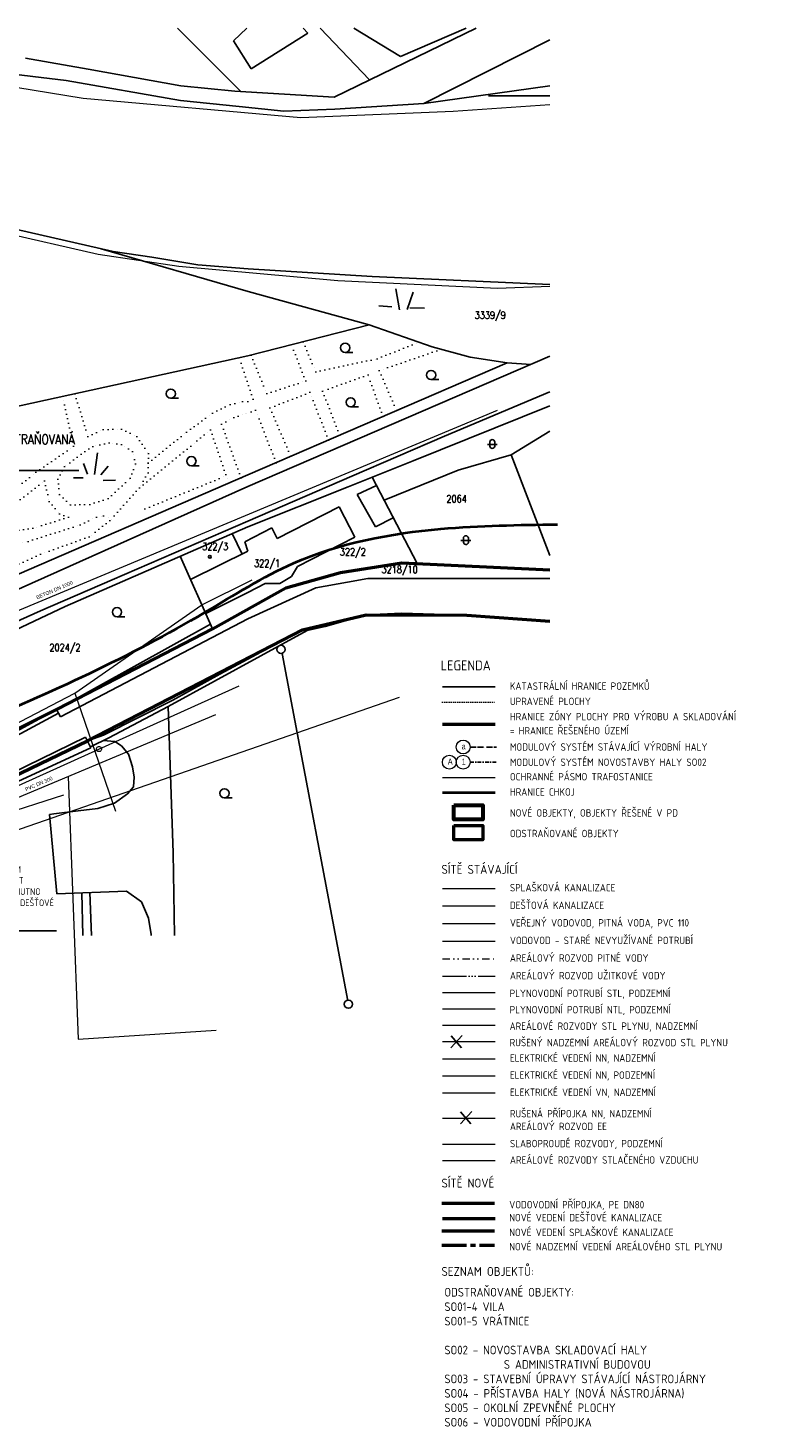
# Model space of a CAD drawing. Header units: millimetres. Extents: x 574189 to 1148315, y -389678 to 333486.
# Tile 35 of 35: x 951947 to 1099355, y 6074 to 288798. Entities that reach past the tile are written whole.
import ezdxf
from ezdxf import colors
from ezdxf.entities.mleader import LeaderData, LeaderLine
from ezdxf.enums import TextEntityAlignment as Align
from ezdxf.lldxf.tags import DXFTag
from ezdxf.math import Vec2, Vec3

# ---------------------------------------------------------------- set-up
doc = ezdxf.new("R2010")
doc.units = ezdxf.units.MM
for name, pattern in [('ACAD_ISO06W100', [36, 24, -3, 0, -3, 0, -3, 0, -3]), ('ACAD_ISO11W100', [33, 12, -3, 12, -3, 0, -3]), ('DASHDOT', [0.5, 0.25, -0.125, 0, -0.125]), ('DIVIDE', [8, 3, -1.5, 0.25, -1.5, 0.25, -1.5]), ('DOT2', [0.875, 0.125, -0.75]), ('I-PLYN', [760, 500, -80, 100, -80]), ('Tečkovaná', [4.7625, 0, -4.7625])]:
    doc.linetypes.add(name, pattern=pattern)
for name, color, linetype, lineweight in [('CKBE0_12Y', 3, 'Continuous', 15), ('hranice', 3, 'Continuous', 20), ('hranice stavajici', 3, 'DOT2', 15), ('IN_C_OSA', 6, 'DASHDOT', 18), ('IN_C_TENKA', 7, 'Continuous', 18), ('IN_NS_TLUSTA', 1, 'Continuous', 60), ('KJ- PLAŠKOVÁ KANALIZACE-NOVÁ', 34, 'KANALIZACE_SPLASKOVA_PODZ', 50), ('KJ-VODOVODNÍ PŘÍPOJKA', 172, 'VODA_PITNA_PODZ', 50), ('OstElektroNNnadz', 232, '_EL_VEDENI_NN_NADZ', 13), ('OstKanDest', 32, '626B', 13), ('OstKanSplask', 34, 'KANALIZACE_SPLASKOVA_PODZ', 13), ('OstPlynNtl', 30, '633B', 13), ('OstSdelovaci', 216, 'EL_VEDENI_SLABOPROUD_PODZ', 13), ('OstVodPitna', 150, '616B', 13), ('Plyn', 7, 'Continuous', 30), ('sítě nové', 4, 'Continuous', 35), ('Vrstva 34', 7, 'Continuous', 0)]:
    doc.layers.add(name, color=color, linetype=linetype, lineweight=lineweight)
for name, color, linetype in [('IN_BP_BOURACI PRACE', 40, 'Continuous'), ('IN_LEGENDA_M', 3, 'Continuous'), ('IN_MODUL_SYSTEM', 7, 'DASHDOT'), ('IN_TEXT', 7, 'Continuous'), ('KATASTR', 251, 'Continuous'), ('OPLOCENÍ', 240, '212R')]:
    doc.layers.add(name, color=color, linetype=linetype)
doc.styles.add('ARIEL-CE', font='arial.ttf', dxfattribs={"width": 0.8})
doc.styles.add('iso', font='isocp.shx')
doc.styles.add('Koty', font='romand.shx', dxfattribs={"width": 0.8})
doc.styles.add('ROMAND', font='romand.shx', dxfattribs={"width": 0.85})
doc.styles.get("Standard").update_dxf_attribs({"font": 'iso.shx'})
doc.styles.add('Style-cs_Working', font='cs_Working.shx')
doc.linetypes.add('212R', pattern='A,10,[119,stn.shx,S=0.05,R=0,X=0,Y=0],0.0001', length=10.0001)
doc.linetypes.add('616B', pattern='A,5,-2,5,-5.5,[145,stn.shx,S=0.1,R=0,X=0,Y=0],-5.5,5,-2', length=30)
doc.linetypes.add('626B', pattern='A,5,-2,5,-5.5,[150,stn.shx,S=0.1,R=0,X=0,Y=0],-5.5,5,-2', length=30)
doc.linetypes.add('633B', pattern='A,5,-2,5,-5.5,[155,stn.shx,S=0.1,R=0,X=0,Y=0],-5.5,5,-2', length=30)
doc.linetypes.add('_EL_VEDENI_NN_NADZ', pattern='A,10,-15,[109,cadkon.shx,S=5,R=0,X=0,Y=0],-50,10,-10', length=95)
doc.linetypes.add('EL_VEDENI_NN_PODZ', pattern='A,35,-15,[109,cadkon.shx,S=5,R=0,X=0,Y=0],-50', length=100)
doc.linetypes.add('EL_VEDENI_SLABOPROUD_PODZ', pattern='A,35,-30,[116,cadkon.shx,S=5,R=0,X=0,Y=0],-35', length=100)
doc.linetypes.add('EL_VEDENI_VN_PODZ', pattern='A,35,-15,[110,cadkon.shx,S=5,R=0,X=0,Y=0],-50', length=100)
doc.linetypes.add('HRANICE1', pattern='A,6.35,-2.54,[133,ltypeshp.shx,S=2.54,R=0,X=-2.54,Y=0],-2.54,25.4', length=36.83)
doc.linetypes.add('KANALIZACE_DESTOVA_PODZ', pattern='A,35,-15,[102,cadkon.shx,S=5,R=0,X=0,Y=5],-5,[106,cadkon.shx,S=5,R=0,X=10,Y=0],30,-15', length=100)
doc.linetypes.add('KANALIZACE_SPLASKOVA_PODZ', pattern='A,35,-15,[102,cadkon.shx,S=5,R=0,X=0,Y=5],-5,[102,cadkon.shx,S=5,R=0,X=20,Y=5],30,-15', length=100)
doc.linetypes.add('OCH_PASMO_PRUM_ZAVODU', pattern='A,17.5,[134,cadkon.shx,S=5,R=0,X=0,Y=-5],17.5,-10,0,-10', length=55)
tags = doc.linetypes.add('PLYN', pattern='A,12.7,-5.08,["GAS",Standard,S=2.54,R=0,X=-2.54,Y=-1.27],-6.35', length=24.13).pattern_tags.tags
tags[6] = DXFTag(74, 10)
doc.linetypes.add('PLYN_POTRUBI_NT_PODZ', pattern='A,35,-15,[112,cadkon.shx,S=2.5,R=0,X=0,Y=0],-50', length=100)
doc.linetypes.add('PLYN_POTRUBI_ST_PODZ', pattern='A,35,-15,[113,cadkon.shx,S=5,R=0,X=0,Y=0],-50', length=100)
doc.linetypes.add('PRIMARNI_TEPLOVOD_NADZ', pattern='A,10,-15,[123,cadkon.shx,S=1.25,R=0,X=0,Y=0],-50,10,-10', length=95)
doc.linetypes.add('VODA_PITNA_PODZ', pattern='A,35,-15,[117,cadkon.shx,S=1.25,R=0,X=0,Y=0],-50', length=100)
doc.linetypes.add('VODOVOD_NADZ', pattern='A,10,-15,[119,cadkon.shx,S=1.25,R=0,X=0,Y=0],-50,10,-10', length=95)
doc.dimstyles.new('IP 1_100', dxfattribs={"dimscale": 100, "dimtxt": 2.5, "dimasz": 2, "dimexe": 1, "dimexo": 1, "dimgap": 1, "dimtad": 1, "dimdec": 0, "dimzin": 0, "dimdsep": 46, "dimtxsty": 'ROMAND', "dimblk": 'ARCHTICK', "dimcen": 0.09, "dimdle": 1, "dimclrd": 256, "dimclre": 256, "dimclrt": 7, "dimadec": 0, "dimazin": 0, "dimtfac": 1, "dimtdec": 0, "dimtix": 1, "dimtmove": 2, "dimatfit": 3, "dimldrblk": 'OBLIQUE', "dimfxl": 20, "dimfxlon": 1, "dimtolj": 1, "dimtzin": 0, "dimarcsym": 0})

# ---------------------------------------------------------------- blocks, each defined once
blk = doc.blocks.new('_ArchTick')
at = {"color": 0, "linetype": 'ByBlock', "lineweight": 13, "const_width": 0.15}
blk.add_lwpolyline([(-0.5, -0.5), (0.5, 0.5)], dxfattribs=at)
blk = doc.blocks.new('Z620_2')
at = {"layer": 'Vrstva 34', "color": 32, "linetype": 'Continuous', "lineweight": 0}
for p, q in [((-0.5, 0.1), (-0.45, 0.25)), ((-0.5, -0.1), (-0.5, 0.1)), ((-0.45, 0.25), (-0.35, 0.4)), ((-0.35, 0.4), (-0.1, 0.5)), ((-0.1, 0.5), (0.1, 0.5)), ((0.1, 0.5), (0.35, 0.4)), ((0.35, 0.4), (0.45, 0.25)), ((0.45, 0.25), (0.5, 0.1)), ((0.5, 0.1), (0.5, -0.1)), ((-0.4, -0.35), (-0.5, -0.1)), ((-0.25, -0.45), (-0.4, -0.35)), ((-0.1, -0.5), (-0.25, -0.45)), ((0.1, -0.5), (-0.1, -0.5)), ((0.25, -0.45), (0.1, -0.5)), ((0.4, -0.35), (0.25, -0.45)), ((0.5, -0.1), (0.4, -0.35))]:
    blk.add_line(p, q, dxfattribs=at)

msp = doc.modelspace()

# ---------------------------------------------------------------- linework, layer by layer
at = {"layer": 'hranice', "linetype": 'OCH_PASMO_PRUM_ZAVODU', "lineweight": 40, "ltscale": 100}
msp.add_line((1035660.9, 134379.1), (1046300.9, 134379.1), dxfattribs=at)
msp.add_spline([(775149.2, 19063.3), (781910.2, 27469.5), (784017, 42275.4), (787323.3, 57530.2), (793572.1, 67495.3), (798895.4, 81015.8), (822522.8, 109187.4), (872842.7, 129328.7), (891645.7, 132308.2), (940184.8, 147826), (987716.3, 170801.3), (1005542.4, 180716.6), (1035338, 187644.4), (1058861.8, 188547.7)], degree=3, dxfattribs=at)
at = {"layer": 'IN_BP_BOURACI PRACE', "lineweight": 50}
msp.add_lwpolyline([(1037909.3, 127719.3), (1043775.9, 127719.3), (1043775.9, 124824.7), (1037909.3, 124824.7)], close=True, dxfattribs=at)
at = {"layer": 'IN_C_OSA', "color": 4, "linetype": 'Continuous'}
for centre in [(1039828.4, 143598.6), (1037028.4, 140525.4), (1039828.4, 140525.4)]:
    msp.add_circle(centre, 1400, dxfattribs=at)
at = {"layer": 'IN_C_TENKA', "color": 3, "linetype": 'DOT2', "lineweight": 20, "ltscale": 500}
msp.add_line((1035660.9, 152675.8), (1046300.9, 152675.8), dxfattribs=at)
at = {"layer": 'IN_C_TENKA', "color": 165, "lineweight": 50}
msp.add_line((1035660.9, 148242.9), (1046300.9, 148242.9), dxfattribs=at)
at = {"layer": 'IN_C_TENKA', "color": 152}
for points in [[(659496.7, 179671.1), (676988.1, 183383.3), (699594.6, 189515.4), (715742.2, 194033.8), (732535.7, 199197.6), (758210.3, 214205.1), (779525.1, 225985.1), (816634.4, 247080.5), (843165.5, 262417), (871777.5, 276713.6), (879320.6, 279573), (892586.2, 280092.8), (910533.7, 281132.6), (932903.1, 279573), (963075.7, 274634.1), (1007027.8, 270716.7), (1037813.6, 272025.8), (1057348.4, 273337.1)], [(1057348.4, 236577.6), (1046760.5, 236192.8), (1014519.8, 237725.1), (982419.6, 240665.7), (966102, 243071.7), (946039.4, 247616.2), (932493, 249534.3), (917437.6, 250481.2), (899750.1, 248692.6), (883957.7, 245957), (859144.3, 240125.3), (827917.3, 223642.9), (799932.1, 208871.6), (758273.7, 186883.3), (745936.9, 178808.4), (734921.7, 169632.7), (710468.3, 149263.3), (709639.9, 145444.1), (716976.2, 121475.2), (727014.2, 101072.3), (735840.2, 62647.6), (740053.4, 28771.2), (741413.2, 16731), (741254.4, 13253.8)]]:
    msp.add_lwpolyline(points, dxfattribs=at)
at = {"layer": 'IN_C_TENKA', "color": 8, "lineweight": 50}
for points in [[(777538.9, 13253.8), (799028.6, 69699.1), (808998, 89990.7), (827413.9, 103852), (838027.6, 108420), (883731.3, 123182.2), (923386.3, 134746.8), (926823.2, 136006.3), (933978.8, 139345.1), (957973.3, 151285.5), (989220.8, 167449), (1004036.8, 175726.2), (1015029.8, 178838.8), (1027459.6, 180798.2), (1057348.4, 179397.6)], [(788589.2, 13253.8), (814909.6, 81652.2), (834225.5, 95830.4), (865358.3, 107389.1), (877777.1, 111705.3), (933200.1, 130013.5), (963964, 144813.1), (1007364.1, 167235.3), (1020204.9, 170313.8), (1040562.2, 170218.5), (1057348.4, 168994.4)]]:
    msp.add_lwpolyline(points, dxfattribs=at)
at = {"layer": 'IN_MODUL_SYSTEM', "linetype": 'ACAD_ISO11W100', "ltscale": 100}
msp.add_line((1041228.4, 143598.6), (1046576.1, 143598.6), dxfattribs=at)
at = {"layer": 'IN_MODUL_SYSTEM', "ltscale": 3000}
msp.add_line((1041228.4, 140525.4), (1046576.1, 140525.4), dxfattribs=at)
at = {"layer": 'IN_NS_TLUSTA'}
msp.add_lwpolyline([(1037909.3, 131877.2), (1043775.9, 131877.2), (1043775.9, 128982.7), (1037909.3, 128982.7)], close=True, dxfattribs=at)
at = {"layer": 'IN_TEXT'}
for p, q in [((1037329, 82832.4), (1039614.8, 85354)), ((1037372.1, 85246.2), (1039463.8, 82832.4)), ((1039262.3, 67486.1), (1041548.1, 70007.7)), ((1039305.5, 69899.9), (1041397.2, 67486.1))]:
    msp.add_line(p, q, dxfattribs=at)
at = {"layer": 'KATASTR'}
for p, q in [((982125.1, 288797.6), (995013.3, 275935)), ((996143.8, 288797.6), (993460.1, 286236.1)), ((1008438.3, 287758), (1007528.6, 288797.6)), ((1010940.3, 288797.6), (1020908.5, 278322.1)), ((1042456.2, 288797.6), (1013744.5, 274839.2)), ((1017726.1, 288797.6), (1027167.3, 283025.4)), ((1027167.3, 283025.4), (1040443.9, 288797.6)), ((993460.1, 286236.1), (997028.4, 280571)), ((997028.4, 280571), (1008438.3, 287758)), ((1031845.1, 273525.4), (1057348.4, 286388.9)), ((964127.9, 280470.1), (951441, 282728.7)), ((941556.4, 280371.7), (959645.2, 278207.1)), ((982789, 277147.8), (964127.9, 280470.1)), ((959645.2, 278207.1), (982768, 274185.3)), ((993724.4, 276010.4), (982789, 277147.8)), ((1031845.1, 273525.4), (1057348.4, 277128.6)), ((1013744.5, 274839.2), (993724.4, 276010.4)), ((1044915.5, 275098.9), (1057348.4, 275098.9)), ((982768, 274185.3), (994555.1, 272960.2)), ((994555.1, 272960.2), (1003588.4, 272021.4)), ((1003588.4, 272021.4), (1013886, 272394.8)), ((1013886, 272394.8), (1031845.1, 273525.4)), ((949409.5, 248182.5), (969113.7, 243645.4)), ((996419.9, 235578.8), (966748.5, 244190)), ((969113.7, 243645.4), (976942.9, 242523.9)), ((976942.9, 242523.9), (986270, 240970.4)), ((986270, 240970.4), (996419.9, 240147.9)), ((996419.9, 240147.9), (1021442, 238630.8)), ((1021442, 238630.8), (1057348.4, 237028.7)), ((1020827.7, 228867), (996419.9, 235578.8)), ((1026205.9, 236145.1), (1026965, 231861.5)), ((1029702, 235447.6), (1028483.1, 231928.4)), ((1022781.8, 232670), (1025447.8, 232499.9)), ((1032027.7, 232216.5), (1029021.4, 232273.2)), ((996323.5, 222568.2), (1020827.7, 228867)), ((1033592.2, 224410.7), (1020827.7, 228867)), ((1041251.3, 222316.8), (1033592.2, 224410.7)), ((901982.5, 201895), (996323.5, 222568.2)), ((996323.5, 196201.5), (1057348.4, 222523.9)), ((996323.5, 198532.8), (1048718, 221157)), ((1015993, 223293.2), (1017566.1, 223293.2)), ((1048718, 221157), (1041251.3, 222316.8)), ((1053462, 220847.5), (1048718, 221157)), ((1033343.8, 217788.5), (1034917, 217788.5)), ((1036033.9, 206364), (1057348.4, 215346.3)), ((980777.6, 214020), (982350.7, 214020)), ((1017094.7, 212283.9), (1018667.8, 212283.9)), ((1029729.8, 201371.7), (1057348.4, 212501.9)), ((1049479.9, 202618), (1057348.4, 207403)), ((1017342, 198278.9), (1036033.9, 206364)), ((963123.7, 200832.2), (963992.8, 198723)), ((965979.2, 203003.5), (965358.4, 198599)), ((1016604.4, 196153.8), (1029729.8, 201371.7)), ((1038832.7, 199517.6), (1049479.9, 202618)), ((1049479.9, 202618), (1057348.4, 182302.5)), ((881051.7, 148782.6), (996323.5, 198532.8)), ((961137.3, 197978.6), (963061.6, 197978.6)), ((966662, 198536.9), (968151.9, 200336)), ((984946.1, 200386.3), (986519.3, 200386.3)), ((996323.5, 189187.5), (1017342, 198278.9)), ((1021425.1, 198070.3), (1030526.7, 180654.5)), ((1023851.3, 193427.9), (1038832.7, 199517.6)), ((864315.5, 137095.4), (996323.5, 196201.5)), ((967096.6, 197420.3), (969641.7, 197482.3)), ((996323.5, 188091.3), (1016604.4, 196153.8)), ((1022286.6, 196421.8), (1018417.5, 194621.7)), ((1018417.5, 194621.7), (1022133, 188032.1)), ((1014793.5, 192115.2), (1002258.5, 185725.3)), ((1017930.1, 185962.1), (1014793.5, 192115.2)), ((1022133, 188032.1), (1025697.6, 189895)), ((959441.2, 171959.5), (996323.5, 188091.3)), ((968969.9, 177355.8), (996323.5, 189187.5)), ((993141.4, 186699.4), (995167.3, 182574.1)), ((1001180.3, 187840.5), (995715.4, 185054.6)), ((1002258.5, 185725.3), (1001180.3, 187840.5)), ((995715.4, 185054.6), (996323.5, 183141.9)), ((1006390.2, 180079.4), (1017930.1, 185962.1)), ((982642.4, 182107.4), (989220.8, 167449)), ((984732.7, 177449.6), (996323.5, 183141.9)), ((1004036.8, 175726.2), (1015029.8, 178838.8)), ((1005166.3, 178040.9), (1006390.2, 180079.4)), ((1015029.8, 178838.8), (1027459.6, 180798.2)), ((1027459.6, 180798.2), (1057348.4, 179397.6)), ((954444.3, 171072.9), (968969.9, 177355.8)), ((996323.5, 174773.6), (999829, 176629.1)), ((996323.5, 171534.6), (1004036.8, 175726.2)), ((996323.5, 169467.4), (1010094.6, 175714.9)), ((999829, 176629.1), (1002776.7, 176643)), ((1002776.7, 176643), (1005166.3, 178040.9)), ((1010094.6, 175714.9), (1016485, 176876)), ((1016485, 176876), (1020552.4, 177615)), ((1020552.4, 177615), (1057348.4, 177615)), ((987837.3, 170531.7), (996323.5, 174773.6)), ((904257, 148581.6), (954444.3, 171072.9)), ((930164.4, 158159.6), (959441.2, 171959.5)), ((969919.9, 169909.9), (971493.1, 169909.9)), ((989220.8, 167449), (996323.5, 171534.6)), ((1011939, 167920.9), (1020204.9, 170313.8)), ((1020204.9, 170313.8), (1027393.8, 170634.8)), ((1027393.8, 170634.8), (1040562.2, 170218.5)), ((1040562.2, 170218.5), (1046818.5, 169786.5)), ((1046818.5, 169786.5), (1057348.4, 168994.4)), ((957973.3, 151285.5), (988779.9, 168431.4)), ((996323.5, 169467.4), (958475.6, 149722.3)), ((1008330.9, 167158.6), (980266.8, 151764.5)), ((990659.1, 158282.6), (1007364.1, 167235.3)), ((1007364.1, 167235.3), (1008330.9, 167158.6)), ((1008330.9, 167158.6), (1011939, 167920.9)), ((1003262.7, 162504.4), (1016510, 92370.8)), ((981207.7, 153089), (990659.1, 158282.6)), ((1035660.9, 155748.9), (1046300.9, 155748.9)), ((967167.2, 146019.1), (981207.7, 153089)), ((958091.1, 150431.6), (946169.3, 144021)), ((948103.1, 145935.4), (957973.3, 151285.5)), ((958475.6, 149722.3), (957706.6, 151140.9)), ((980266.8, 151764.5), (968265.8, 145463)), ((980266.8, 151764.5), (981285.5, 122199.8)), ((943407.3, 135746.3), (963588.5, 145583.5)), ((964643.5, 143419.2), (963588.5, 145583.5)), ((967167.2, 146019.1), (963964, 144813.1)), ((968265.8, 145463), (964533.9, 143643.9)), ((967095.8, 144892.7), (969463.1, 144714.3)), ((969463.1, 144714.3), (970849.2, 143865.3)), ((930745.2, 127835.9), (964643.5, 143419.2)), ((970849.2, 143865.3), (972235.3, 142122.7)), ((972235.3, 142122.7), (973040.2, 139575.7)), ((973040.2, 139575.7), (973355, 137514.6)), ((973355, 137514.6), (973267.1, 135562.5)), ((972009.5, 134117.9), (969443, 132273)), ((973267.1, 135562.5), (972009.5, 134117.9)), ((991611.4, 133316.9), (993184.5, 133316.9)), ((957155.1, 130072.8), (956291.1, 129963.6)), ((962103.5, 130698), (957155.1, 130072.8)), ((966020.9, 131193), (962103.5, 130698)), ((969443, 132273), (966020.9, 131193)), ((956291.1, 129963.6), (957797.1, 113952)), ((981559.3, 105563.7), (981285.5, 122199.8)), ((957797.1, 113952), (971841.2, 114491.8)), ((962811.8, 114144.7), (963026.6, 105563.7)), ((964755.8, 105563.7), (964423.6, 114206.7)), ((971841.2, 114491.8), (974879.7, 112332.5)), ((974879.7, 112332.5), (976297.6, 109026.2)), ((976297.6, 109026.2), (976837.7, 105719.9)), ((976837.7, 105719.9), (976837.6, 105563.7))]:
    msp.add_line(p, q, dxfattribs=at)
at = {"layer": 'KATASTR', "linetype": 'Tečkovaná', "lineweight": 20, "ltscale": 200}
for p, q in [((1008019.6, 217529.2), (1005154.9, 224838.3)), ((1007524.4, 225447.4), (1010039, 219383.6)), ((1022447.8, 222007.3), (1030898.8, 225351)), ((1035379.3, 223922.1), (1022885.9, 219643.3)), ((997395.3, 213859.6), (994606.1, 222191.8)), ((996997.8, 222741.5), (1000160.2, 214965.6)), ((1010039, 219383.6), (1022447.8, 222007.3)), ((1020608, 218767.8), (1011431.2, 215484.2)), ((1023629.4, 210323.6), (1020608, 218767.8)), ((1022885.9, 219643.3), (1026394.6, 211517.6)), ((961418.9, 214919.4), (964056, 206284.4)), ((1000160.2, 214965.6), (1008019.6, 217529.2)), ((1008880.7, 215230), (1000805.7, 212072.1)), ((1012653, 205584), (1008880.7, 215230)), ((1011431.2, 215484.2), (1014888, 206549)), ((961165, 204324), (958961.2, 214380.9)), ((989216.5, 211042.9), (992779.4, 212750.5)), ((992779.4, 212750.5), (995244.8, 213393.8)), ((995244.8, 213393.8), (996323.5, 213393.8)), ((996323.5, 213393.8), (997395.3, 213859.6)), ((1000805.7, 212072.1), (1005028.9, 202291.8)), ((983972.5, 207204.9), (989216.5, 211042.9)), ((991048.7, 208790.2), (993495.4, 210162.4)), ((993495.4, 210162.4), (995900.2, 210901.9)), ((995900.2, 210901.9), (996323.5, 210901.9)), ((997915.7, 211611.8), (996101.1, 210901.9)), ((1002062.9, 201011.1), (997915.7, 211611.8)), ((964056, 206284.4), (967154.2, 207716.6)), ((967154.2, 207716.6), (970832.7, 207815.1)), ((970832.7, 207815.1), (973952.9, 206305.2)), ((976235.6, 200922.3), (983972.5, 207204.9)), ((986066.5, 205408.2), (988819.3, 207644.9)), ((988819.3, 207644.9), (992495.2, 196879.7)), ((994974.1, 197950.1), (991048.7, 208790.2)), ((953554.1, 199109), (961165, 204324)), ((965067, 204301.5), (963410.9, 203301.6)), ((968318, 205015.5), (965067, 204301.5)), ((970853.9, 204662.2), (968318, 205015.5)), ((973032.4, 203301.6), (970853.9, 204662.2)), ((973952.9, 206305.2), (976284.9, 202891.7)), ((974445.6, 195966.1), (986066.5, 205408.2)), ((963410.9, 203301.6), (959326.2, 200217.5)), ((972578.5, 197859), (973667.8, 200761.7)), ((973667.8, 200761.7), (973032.4, 203301.6)), ((976284.9, 202891.7), (976186.3, 198952.9)), ((935862.2, 184945.4), (953554.1, 199109)), ((959326.2, 200217.5), (957964.7, 197677.6)), ((976186.3, 198952.9), (974445.6, 195966.1)), ((975568.2, 191706.9), (991985.3, 198372.8)), ((941357.1, 186529.7), (955282.9, 197360)), ((955282.9, 197360), (956237.5, 193207.5)), ((957964.7, 197677.6), (958327.8, 194593.4)), ((968130.8, 193777), (972578.5, 197859)), ((974445.6, 195966.1), (968495.9, 189339.5)), ((956237.5, 193207.5), (958315.1, 190682.2)), ((958327.8, 194593.4), (960506.2, 192507.1)), ((960506.2, 192507.1), (964409.3, 192597.8)), ((964409.3, 192597.8), (968130.8, 193777)), ((960112, 190008.9), (952924.5, 187764.2)), ((958315.1, 190682.2), (960112, 190008.9)), ((962463.2, 188474.8), (965779.5, 190016.1)), ((965779.5, 190016.1), (967190.4, 190257.5)), ((967190.4, 190257.5), (968952.8, 189848.4)), ((952924.5, 187764.2), (948488.5, 187147)), ((951960.1, 185123.1), (962463.2, 188474.8)), ((968495.9, 189339.5), (964294.1, 186064.2)), ((943222.3, 184064.7), (951960.1, 185123.1)), ((964294.1, 186064.2), (954461.8, 182537)), ((954461.8, 182537), (942959.1, 177294.2))]:
    msp.add_line(p, q, dxfattribs=at)
at = {"layer": 'KATASTR'}
for points in [[(1044705.8, 204700.4), (1046699.7, 204700.4)], [(1039372.8, 185295.5), (1041366.7, 185295.5)]]:
    msp.add_lwpolyline(points, dxfattribs=at)
for points in [[(1045204.5, 205198.6, -0.9407376), (1046201.4, 205198.6), (1046201.4, 204329.2, -0.87642233), (1045204.5, 204338.1), (1045204.5, 205198.6)], [(1039871.5, 185793.7, -0.9407376), (1040868.4, 185793.7), (1040868.4, 184924.2, -0.87642233), (1039871.5, 184933.2), (1039871.5, 185793.7)]]:
    msp.add_lwpolyline(points, format="xyb", dxfattribs=at)
for centre, radius in [((1015993, 224222.1), 929), ((1033343.8, 218717.5), 929), ((980777.6, 214949), 929), ((1017094.7, 213212.9), 929), ((984946.1, 201315.3), 929), ((988669.7, 182012.8), 285.6), ((969919.9, 170838.8), 929), ((1003046.3, 163309.2), 833.4), ((991611.4, 134245.9), 929), ((1016645.9, 91665.5), 833.4)]:
    msp.add_circle(centre, radius, dxfattribs=at)
at = {"layer": 'KJ- PLAŠKOVÁ KANALIZACE-NOVÁ', "ltscale": 100}
msp.add_line((1035525.9, 45876.1), (1046165.9, 45876.1), dxfattribs=at)
at = {"layer": 'KJ-VODOVODNÍ PŘÍPOJKA', "ltscale": 100}
msp.add_line((1035525.9, 51476), (1046165.9, 51476), dxfattribs=at)
at = {"layer": 'OPLOCENÍ', "linetype": 'HRANICE1', "lineweight": 20, "ltscale": 200}
msp.add_line((1035660.9, 137452.3), (1046300.9, 137452.3), dxfattribs=at)
at = {"layer": 'OstElektroNNnadz', "ltscale": 100}
for p, q in [((987054.8, 172275.4), (997184.2, 177334.1)), ((961401.6, 154495.5), (987054.8, 172275.4)), ((934104.4, 140238), (961401.6, 154495.5)), ((961401.6, 154495.5), (969616.3, 130656.1)), ((1035660.9, 80652.3), (1046300.9, 80652.3)), ((1035660.9, 68665), (1046300.9, 68665))]:
    msp.add_line(p, q, dxfattribs=at)
at = {"layer": 'OstElektroNNnadz', "linetype": 'EL_VEDENI_NN_PODZ', "ltscale": 100}
msp.add_line((1035660.9, 77197.3), (1046300.9, 77197.3), dxfattribs=at)
at = {"layer": 'OstElektroNNnadz', "linetype": 'EL_VEDENI_VN_PODZ', "ltscale": 100}
msp.add_line((1035660.9, 73742.3), (1046300.9, 73742.3), dxfattribs=at)
at = {"layer": 'OstKanDest', "ltscale": 500}
msp.add_line((868871.7, 137252.5), (1046784.5, 211641.8), dxfattribs=at)
at = {"layer": 'OstKanDest', "linetype": 'KANALIZACE_DESTOVA_PODZ', "ltscale": 100}
msp.add_line((1035660.9, 111498.4), (1046300.9, 111498.4), dxfattribs=at)
at = {"layer": 'OstKanDest', "linetype": 'KANALIZACE_DESTOVA_PODZ', "lineweight": 50, "ltscale": 100}
msp.add_line((1035660.9, 48393.3), (1046300.9, 48393.3), dxfattribs=at)
at = {"layer": 'OstKanSplask', "ltscale": 100}
for p, q in [((966275.2, 143172.5), (994570.2, 155920.5)), ((937980.2, 130424.5), (966275.2, 143172.5)), ((1035660.9, 115048.4), (1046300.9, 115048.4))]:
    msp.add_line(p, q, dxfattribs=at)
at = {"layer": 'OstPlynNtl', "linetype": 'PLYN_POTRUBI_ST_PODZ', "ltscale": 100}
for p, q in [((880865.5, 102976.4), (1026982.9, 153662.7)), ((1035660.9, 94054.4), (1046300.9, 94054.4))]:
    msp.add_line(p, q, dxfattribs=at)
at = {"layer": 'OstPlynNtl', "linetype": 'PLYN_POTRUBI_NT_PODZ', "ltscale": 100}
msp.add_line((1035660.9, 90740), (1046300.9, 90740), dxfattribs=at)
at = {"layer": 'OstPlynNtl', "linetype": 'PLYN', "ltscale": 300}
for p, q in [((1035660.9, 87425.6), (1046300.9, 87425.6)), ((1035660.9, 84111.2), (1046300.9, 84111.2))]:
    msp.add_line(p, q, dxfattribs=at)
at = {"layer": 'OstSdelovaci', "ltscale": 100}
for p, q in [((850618.4, 99223), (959161.4, 133936.6)), ((1035660.9, 63377.3), (1046300.9, 63377.3))]:
    msp.add_line(p, q, dxfattribs=at)
at = {"layer": 'OstSdelovaci', "linetype": 'PRIMARNI_TEPLOVOD_NADZ', "ltscale": 100}
msp.add_line((1035660.9, 60062.9), (1046300.9, 60062.9), dxfattribs=at)
at = {"layer": 'OstVodPitna', "ltscale": 500}
for p, q in [((949756.6, 133307.9), (989875.5, 150192.8)), ((960047.5, 137639), (962074.4, 84589.7)), ((962074.4, 84589.7), (989951.2, 86411.5))]:
    msp.add_line(p, q, dxfattribs=at)
at = {"layer": 'OstVodPitna', "ltscale": 350}
msp.add_line((1035660.9, 107948.4), (1046300.9, 107948.4), dxfattribs=at)
at = {"layer": 'OstVodPitna', "linetype": 'VODOVOD_NADZ', "ltscale": 100}
msp.add_line((1035660.9, 104398.4), (1046300.9, 104398.4), dxfattribs=at)
at = {"layer": 'OstVodPitna', "linetype": 'DIVIDE', "ltscale": 500}
msp.add_line((1035660.9, 100848.4), (1046300.9, 100848.4), dxfattribs=at)
at = {"layer": 'OstVodPitna', "linetype": 'ACAD_ISO06W100', "ltscale": 200}
msp.add_line((1035660.9, 97298.4), (1046300.9, 97298.4), dxfattribs=at)
at = {"layer": 'Plyn', "color": 20, "linetype": 'I-PLYN', "lineweight": 50, "ltscale": 10}
msp.add_line((1035525.9, 42988.1), (1046165.9, 42988.1), dxfattribs=at)

# ---------------------------------------------------------------- block references
at = {"layer": 'OstKanSplask', "ltscale": 100, "xscale": 1000, "yscale": 1000, "zscale": 1000}
msp.add_blockref('Z620_2', (966275.2, 143172.5), dxfattribs=at)

# ---------------------------------------------------------------- texts
at = {"layer": 'CKBE0_12Y', "style": 'iso'}
for s, p in [('KATASTRÁLNÍ HRANICE POZEMKŮ', (1049265.9, 154688.9)), ('UPRAVENÉ PLOCHY', (1049265.9, 151615.8)), ('HRANICE ZÓNY PLOCHY PRO VÝROBU A SKLADOVÁNÍ', (1049265.9, 148542.6)), ('= HRANICE ŘEŠENÉHO ÚZEMÍ', (1049265.9, 145693.7)), ('MODULOVÝ SYSTÉM STÁVAJÍCÍ VÝROBNÍ HALY', (1049265.9, 142396.2)), ('MODULOVÝ SYSTÉM NOVOSTAVBY HALY SO02', (1049265.9, 139323)), ('OCHRANNÉ PÁSMO TRAFOSTANICE', (1049265.9, 136392.3)), ('HRANICE CHKOJ', (1049265.9, 133319.1)), ('NOVÉ OBJEKTY, OBJEKTY ŘEŠENÉ V PD', (1049265.9, 129088.6)), ('ODSTRAŇOVANÉ OBJEKTY', (1049265.9, 124930.6)), ('SPLAŠKOVÁ KANALIZACE', (1049265.9, 113988.4)), ('DEŠŤOVÁ KANALIZACE', (1049265.9, 110438.4)), ('VEŘEJNÝ VODOVOD, PITNÁ VODA, PVC 110', (1049265.9, 106888.4)), ('VODOVOD - STARÉ NEVYUŽÍVANÉ POTRUBÍ', (1049265.9, 103338.4)), ('AREÁLOVÝ ROZVOD PITNÉ VODY', (1049265.9, 99788.4)), ('AREÁLOVÝ ROZVOD UŽITKOVÉ VODY', (1049265.9, 96238.4)), ('PLYNOVODNÍ POTRUBÍ STL, PODZEMNÍ', (1049205.9, 92654.4)), ('PLYNOVODNÍ POTRUBÍ NTL, PODZEMNÍ', (1049205.9, 89340)), ('AREÁLOVÉ ROZVODY STL PLYNU, NADZEMNÍ', (1049205.9, 86025.6)), ('RUŠENÝ NADZEMNÍ AREÁLOVÝ ROZVOD STL PLYNU', (1049205.9, 82711.2)), ('ELEKTRICKÉ VEDENÍ NN, NADZEMNÍ', (1049265.9, 79592.3)), ('ELEKTRICKÉ VEDENÍ NN, PODZEMNÍ', (1049265.9, 76137.3)), ('ELEKTRICKÉ VEDENÍ VN, NADZEMNÍ', (1049265.9, 72682.3)), ('RUŠENÁ PŘÍPOJKA NN, NADZEMNÍ', (1049265.9, 68350.2)), ('AREÁLOVÝ ROZVOD EE', (1049265.9, 65772.3)), ('SLABOPROUDÉ ROZVODY, PODZEMNÍ', (1049265.9, 62317.3)), ('AREÁLOVÉ ROZVODY STLAČENÉHO VZDUCHU', (1049265.9, 59002.9)), ('VODOVODNÍ PŘÍPOJKA, PE DN80', (1049130.9, 49976)), ('NOVÉ VEDENÍ DEŠŤOVÉ KANALIZACE', (1049130.9, 47364.5)), ('NOVÉ VEDENÍ SPLAŠKOVÉ KANALIZACE', (1049130.9, 44376.1)), ('NOVÉ NADZEMNÍ VEDENÍ AREÁLOVÉHO STL PLYNU', (1049130.9, 41488.1))]:
    msp.add_text(s, height=1500, dxfattribs=at).set_placement(p, align=Align.BOTTOM_LEFT)
at = {"layer": 'IN_C_OSA', "color": 7, "linetype": 'Continuous', "style": 'ARIEL-CE', "width": 0.8}
for s, p in [('a', (1039520.5, 143115.9)), ('A', (1036720.5, 140042.7)), ('1', (1039520.5, 140042.7))]:
    msp.add_text(s, height=1200, dxfattribs=at).set_placement(p)
at = {"layer": 'IN_LEGENDA_M', "insert": (1036028, 34366), "char_height": 1750, "attachment_point": 1, "style": 'iso'}
msp.add_mtext_dynamic_manual_height_columns('ODSTRAŇOVANÉ OBJEKTY:\\PSO01-4 VILA\\PSO01-5 VRÁTNICE\\P\\PSO02 - NOVOSTAVBA SKLADOVACÍ HALY \\P            S ADMINISTRATIVNÍ BUDOVOU\\PSO03 - STAVEBNÍ ÚPRAVY STÁVAJÍCÍ NÁSTROJÁRNY\\PSO04 - PŘÍSTAVBA HALY (NOVÁ NÁSTROJÁRNA)\\PSO05 - OKOLNÍ ZPEVNĚNÉ PLOCHY\\PSO06 - VODOVODNÍ PŘÍPOJKA', width=63435.716, gutter_width=12.5, heights=[0], dxfattribs=at)
at = {"layer": 'IN_TEXT', "insert": (929901.7, 206723.6), "char_height": 2000, "width": 34165.394, "attachment_point": 1, "style": 'Koty'}
msp.add_mtext('{\\LSO01-4 VILA }ODSTRAŇOVANÁ STAVBA', dxfattribs=at)
at = {"layer": 'IN_TEXT', "insert": (935318, 136859.8), "char_height": 2500, "width": 19977.373, "attachment_point": 1, "rotation": 26.238648, "style": 'Koty'}
msp.add_mtext('ulice Hlavní', dxfattribs=at)
at = {"layer": 'KATASTR', "char_height": 1500, "width": 486.766, "attachment_point": 1, "style": 'Koty'}
for s, insert in [('3339/9', (1042140.1, 231577.6)), ('2064', (1036440.1, 194478.5)), ('322/3', (987119.9, 184843.1)), ('322/2', (1014915, 183740.6)), ('322/1', (997595.5, 181439.5)), ('3218/10', (1023335.6, 180207.3))]:
    msp.add_mtext(s, dxfattribs=dict(at, insert=insert))
at = {"layer": 'KATASTR', "insert": (956271.1, 164439.4), "char_height": 1500, "attachment_point": 1, "style": 'Koty'}
msp.add_mtext('2024/2', dxfattribs=at)
at = {"layer": 'sítě nové', "color": 4, "style": 'iso'}
for s, height, p in [('LEGENDA', 2000, (1035284.2, 158465.3)), ('SÍTĚ STÁVAJÍCÍ', 1800, (1035440.2, 117444)), ('SÍTĚ NOVÉ', 1800, (1035440.2, 54090.9)), ('SEZNAM OBJEKTŮ:', 1800, (1035440.2, 36247.8))]:
    msp.add_text(s, height=height, dxfattribs=at).set_placement(p, align=Align.BOTTOM_LEFT)
at = {"layer": 'Vrstva 34', "color": 32, "linetype": 'Continuous', "lineweight": 13, "style": 'Style-cs_Working'}
for s, height, p in [('BETON DN 1000', 749.994, (957297, 175313.7)), ('PVC DN 300', 749.99, (954121.4, 136164.4))]:
    msp.add_text(s, height=height, rotation=23.326666, dxfattribs=at).set_placement(p, align=Align.MIDDLE_CENTER)

# ---------------------------------------------------------------- leaders
at = {"layer": 'hranice stavajici'}
ml = msp.add_multileader_mtext('Standard', dxfattribs=at)
ml.set_content('{\\H0.75x;PŘED ZAHÁJENÍM PROVÁDĚNÍ PILOT OBJEKTU SO02 NUTNO OVĚŘIT PRŮBĚH DEŠŤOVÉ KANALIZACE }', color=256, style='iso')
ml.set_leader_properties()
ml.build(insert=Vec2(0, 0))
ml.multileader.update_dxf_attribs({"text_left_attachment_type": 5, "text_right_attachment_type": 5, "arrow_head_size": 1000})
ctx = ml.context
ctx.base_point, ctx.char_height, ctx.arrow_head_size, ctx.plane_origin = Vec3(937440.6, 106457.6), 1800, 1000, Vec3(872871.6, 140313.3)
ctx.left_attachment, ctx.right_attachment = 5, 5
notes = []
notes.append((ctx, [(1, (1, 1, 0), (936342.4, 106457.6), (1, 0), 1098.2, [(0, [(902188.5, 151183)], 0, [])])]))
ctx.mtext.insert, ctx.mtext.width, ctx.mtext.defined_height, ctx.mtext.flow_direction = Vec3(937442.6, 119567.8), 20029.632, 16412.2, 5
at = {"layer": 'IN_TEXT'}
msp.add_leader([(908500, 190394.1), (927864.6, 199453.8), (962205.6, 199453.8)], dimstyle='IP 1_100', override={"dimasz": 35, "dimtad": 0}, dxfattribs=at)
for ctx, leaders in notes:
    for number, flags, end, landing, length, lines in leaders:
        leader = LeaderData()
        leader.index, (leader.has_last_leader_line, leader.has_dogleg_vector, leader.attachment_direction) = number, flags
        leader.last_leader_point, leader.dogleg_vector, leader.dogleg_length = Vec3(end), Vec3(landing), length
        for number, points, colour, breaks in lines:
            line = LeaderLine()
            line.index, line.vertices, line.color, line.breaks = number, Vec3.list(points), colors.encode_raw_color(colour), breaks
            leader.lines.append(line)
        ctx.leaders.append(leader)

doc.saveas('drawing.dxf')
